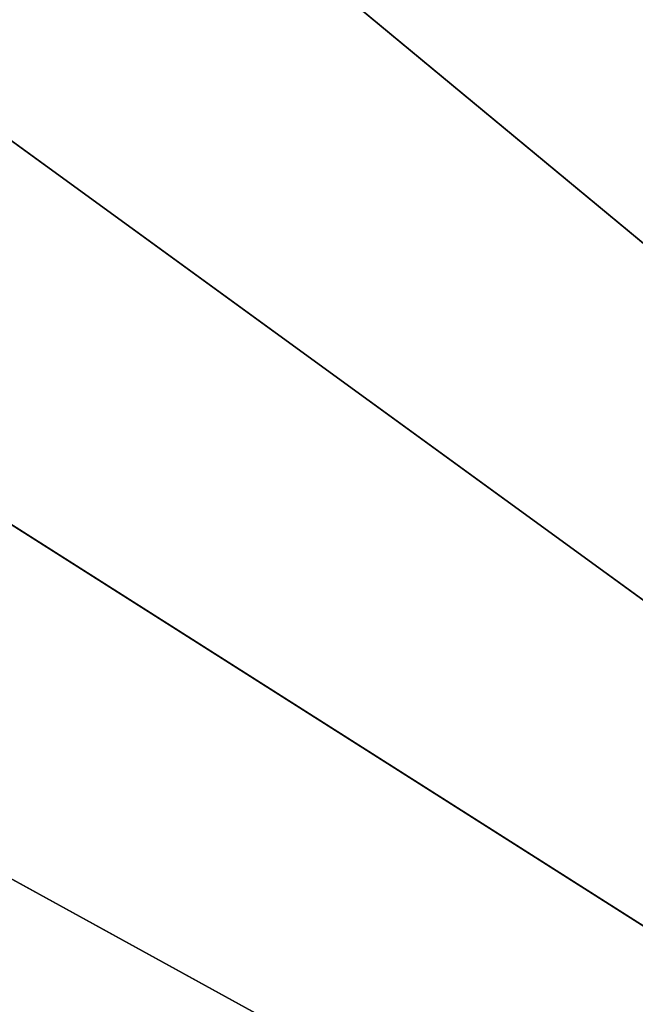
# Model space of a CAD drawing. Header units: millimetres. Extents: x -17.3 to 17.3, y -17.3 to 17.3.
# Tile 236 of 256: x -7.4 to -6.3, y 3.9 to 5.6. Entities that reach past the tile are written whole.
import ezdxf

# ---------------------------------------------------------------- set-up
doc = ezdxf.new("R2010")
doc.units = ezdxf.units.MM
doc.layers.get('0').update_dxf_attribs({"true_color": 0x5890e1})

msp = doc.modelspace()

# ---------------------------------------------------------------- meshes
at = {"color": 206, "true_color": 0x6c0888}
mesh = msp.add_polyface(dxfattribs=at)
corners = [(0, 16.6892, 33.4678), (0, 0, 33.4678), (-1.0479, 16.6563, 33.4678), (0, 0, 33.9833), (0, 16.2671, 33.8989), (-1.0214, 16.235, 33.8989), (-2.0917, 16.5576, 33.4678), (-2.0388, 16.1388, 33.8989), (-3.1272, 16.3936, 33.4678), (-3.0482, 15.979, 33.8989), (-4.1504, 16.1649, 33.4678), (-4.0455, 15.7561, 33.8989), (-5.1573, 15.8724, 33.4678), (-5.0268, 15.4709, 33.8989), (-6.1437, 15.5172, 33.4678), (-5.9883, 15.1248, 33.8989), (-7.1059, 15.1009, 33.4678), (-6.9262, 14.7189, 33.8989), (-8.0401, 14.6249, 33.4678), (-7.8367, 14.255, 33.8989), (-8.9425, 14.0912, 33.4678), (-8.7164, 13.7348, 33.8989), (-9.8097, 13.5019, 33.4678), (-9.5616, 13.1604, 33.8989), (-10.6381, 12.8593, 33.4678), (-10.3691, 12.534, 33.8989), (-11.4246, 12.1659, 33.4678), (-11.1356, 11.8582, 33.8989), (-11.4698, 12.2141, 33.4685), (-12.1659, 11.4246, 33.4678), (-11.8582, 11.1356, 33.8989), (-11.1979, 11.9245, 35.1652), (-11.9245, 11.1979, 35.1652), (-11.0823, 11.8015, 35.209), (-11.8015, 11.0823, 35.209), (-12.5891, 11.8219, 35.7037), (-12.8593, 10.6381, 33.4678), (-12.534, 10.3691, 33.8989), (-13.5019, 9.8097, 33.4678), (-13.1604, 9.5616, 33.8989), (-14.0912, 8.9425, 33.4678), (-13.7348, 8.7164, 33.8989), (-14.6249, 8.0401, 33.4678), (-14.255, 7.8367, 33.8989), (-15.1009, 7.1059, 33.4678), (-14.7189, 6.9262, 33.8989), (-15.5172, 6.1437, 33.4678), (-15.1248, 5.9883, 33.8989), (-15.8724, 5.1573, 33.4678), (-15.4709, 5.0268, 33.8989), (-16.1649, 4.1504, 33.4678), (-15.7561, 4.0455, 33.8989), (-16.3936, 3.1272, 33.4678), (-15.979, 3.0481, 33.8989), (-16.5576, 2.0917, 33.4678), (-16.1388, 2.0388, 33.8989), (-16.6563, 1.0479, 33.4678), (-16.235, 1.0214, 33.8989), (-16.6892, 0, 33.4678), (-16.2671, 0, 33.8989)]
mesh.append_faces([[corners[k] for k in face] for face in [(0, 1, 2), (2, 1, 6), (6, 1, 8), (8, 1, 10), (10, 1, 12), (12, 1, 14), (14, 1, 16), (16, 1, 18), (18, 1, 20), (20, 1, 22), (22, 1, 24), (24, 1, 26), (26, 1, 29), (27, 32, 30), (31, 34, 32), (33, 35, 34), (29, 1, 36), (36, 1, 38), (38, 1, 40), (40, 1, 42), (42, 1, 44), (44, 1, 46), (46, 1, 48), (48, 1, 50), (50, 1, 52), (52, 1, 54), (54, 1, 56), (56, 1, 58)]], dxfattribs={"vtx0": -1, "color": 206})
mesh.append_faces([[corners[k] for k in face] for face in [(3, 4, 5), (3, 5, 7), (3, 7, 9), (3, 9, 11), (3, 11, 13), (3, 13, 15), (3, 15, 17), (3, 17, 19), (3, 19, 21), (3, 21, 23), (3, 23, 25), (3, 25, 27), (28, 26, 29), (3, 27, 30), (27, 31, 32), (31, 33, 34), (3, 30, 37), (3, 37, 39), (3, 39, 41), (3, 41, 43), (3, 43, 45), (3, 45, 47), (3, 47, 49), (3, 49, 51), (3, 51, 53), (3, 53, 55), (3, 55, 57), (3, 57, 59)]], dxfattribs={"vtx2": -1, "color": 206})

doc.saveas('drawing.dxf')
